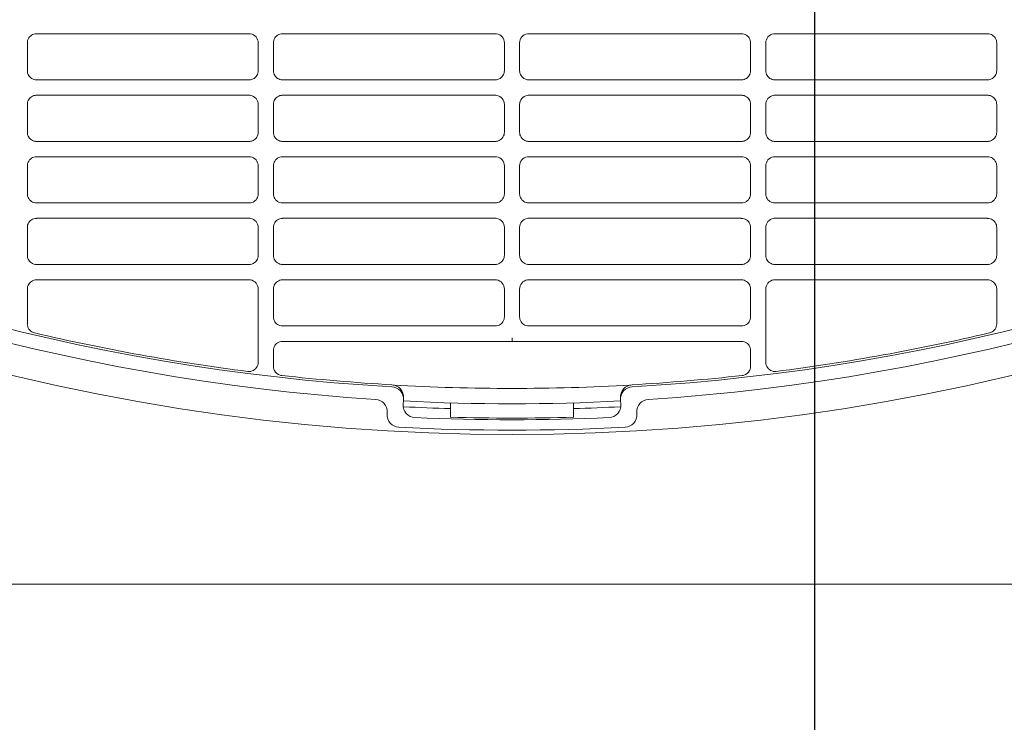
# Model space of a CAD drawing. Header units: millimetres. Extents: x -3034 to 546681, y -100001 to 133386.
# Tile 165 of 173: x 102519 to 102679, y -18414 to -18300. Entities that reach past the tile are written whole.
import ezdxf

# ---------------------------------------------------------------- set-up
doc = ezdxf.new("R2010")
doc.units = ezdxf.units.MM
doc.linetypes.add('ACAD_ISO03W100', pattern=[150, 60, -90])
doc.layers.get('Defpoints').update_dxf_attribs({"color": 252})
for name, color, linetype in [('___INST__AR_podstawy', 3, 'Continuous'), ('DETAIL', 5, 'Continuous'), ('ELEK CIENKIE', 80, 'Continuous'), ('ELEK ODGROMÓWKA', 214, 'Continuous'), ('HVAC_CT_opisy', 3, 'Continuous')]:
    doc.layers.add(name, color=color, linetype=linetype)
doc.layers.add('I_WYMIARY', color=6, linetype='Continuous', lineweight=18)
doc.styles.add('DETALE1_100', font='arial.ttf', dxfattribs={"width": 0.6, "height": 200})
doc.dimstyles.new('Detale 1_100', dxfattribs={"dimscale": 0.12, "dimtxt": 250, "dimasz": 20, "dimexe": 50, "dimexo": 0, "dimgap": 30, "dimtad": 1, "dimdec": 1, "dimlfac": 0.1, "dimzin": 9, "dimdsep": 46, "dimtxsty": 'DETALE1_100', "dimblk1": 'DIM_KRESKA_', "dimblk2": 'DIM_KRESKA_', "dimsah": 1, "dimcen": 0, "dimse1": 1, "dimse2": 1, "dimclrd": 256, "dimclre": 256, "dimclrt": 256, "dimadec": 0, "dimazin": 0, "dimtfac": 0.01, "dimtdec": 1, "dimtix": 1, "dimtofl": 0, "dimtmove": 0, "dimatfit": 3, "dimfxl": 1, "dimtolj": 1, "dimtzin": 12, "dimlwd": -1, "dimarcsym": 0})

# ---------------------------------------------------------------- blocks, each defined once
blk = doc.blocks.new('iglice')
at = {"layer": 'ELEK CIENKIE', "color": 80, "linetype": 'ACAD_ISO03W100', "ltscale": 3}
blk.add_circle((-5706.4, 7322.5), 4350, dxfattribs=at)
blk = doc.blocks.new('wentDACH')
at = {"layer": 'DETAIL', "color": 8, "linetype": 'Continuous', "lineweight": 9}
for p, q in [((-83514.13, 25098.33), (-83513.98, 25098.47)), ((-83513.98, 25098.47), (-83513.81, 25098.6)), ((-83513.81, 25098.6), (-83513.62, 25098.71)), ((-83513.62, 25098.71), (-83513.43, 25098.78)), ((-83513.43, 25098.78), (-83513.22, 25098.83)), ((-83478.46, 25098.85), (-83512.99, 25098.85)), ((-83474.13, 25098.32), (-83473.98, 25098.47)), ((-83473.98, 25098.47), (-83473.81, 25098.6)), ((-83473.81, 25098.6), (-83473.62, 25098.71)), ((-83473.62, 25098.71), (-83473.43, 25098.78)), ((-83473.43, 25098.78), (-83473.22, 25098.83)), ((-83438.46, 25098.85), (-83472.99, 25098.85)), ((-83432.99, 25098.85), (-83398.46, 25098.85)), ((-83398.02, 25098.78), (-83398.23, 25098.83)), ((-83397.82, 25098.71), (-83398.02, 25098.78)), ((-83397.64, 25098.6), (-83397.82, 25098.71)), ((-83397.47, 25098.47), (-83397.64, 25098.6)), ((-83397.32, 25098.32), (-83397.47, 25098.47)), ((-83392.99, 25098.85), (-83358.46, 25098.85)), ((-83358.02, 25098.78), (-83358.23, 25098.83)), ((-83357.83, 25098.71), (-83358.02, 25098.78)), ((-83357.64, 25098.6), (-83357.83, 25098.71)), ((-83357.47, 25098.47), (-83357.64, 25098.6)), ((-83357.32, 25098.33), (-83357.47, 25098.47)), ((-83514.48, 25097.35), (-83514.47, 25097.56)), ((-83514.48, 25097.35), (-83514.48, 25092.84)), ((-83514.47, 25097.56), (-83514.43, 25097.77)), ((-83514.43, 25097.77), (-83514.35, 25097.97)), ((-83514.35, 25097.97), (-83514.25, 25098.16)), ((-83514.25, 25098.16), (-83514.13, 25098.33)), ((-83476.96, 25092.84), (-83476.96, 25097.35)), ((-83474.49, 25097.35), (-83474.47, 25097.56)), ((-83474.49, 25097.35), (-83474.49, 25092.84)), ((-83474.47, 25097.56), (-83474.43, 25097.77)), ((-83474.43, 25097.77), (-83474.35, 25097.97)), ((-83474.35, 25097.97), (-83474.25, 25098.16)), ((-83474.25, 25098.16), (-83474.13, 25098.32)), ((-83436.96, 25092.84), (-83436.96, 25097.35)), ((-83434.49, 25092.84), (-83434.49, 25097.35)), ((-83397.2, 25098.16), (-83397.32, 25098.32)), ((-83397.1, 25097.97), (-83397.2, 25098.16)), ((-83397.02, 25097.77), (-83397.1, 25097.97)), ((-83396.98, 25097.56), (-83397.02, 25097.77)), ((-83396.96, 25097.35), (-83396.98, 25097.56)), ((-83396.96, 25097.35), (-83396.96, 25092.84)), ((-83394.49, 25092.84), (-83394.49, 25097.35)), ((-83357.2, 25098.16), (-83357.32, 25098.33)), ((-83357.1, 25097.97), (-83357.2, 25098.16)), ((-83357.02, 25097.77), (-83357.1, 25097.97)), ((-83356.98, 25097.56), (-83357.02, 25097.77)), ((-83356.96, 25097.35), (-83356.98, 25097.56)), ((-83356.96, 25097.35), (-83356.96, 25092.84)), ((-83514.47, 25092.63), (-83514.48, 25092.84)), ((-83514.43, 25092.42), (-83514.47, 25092.63)), ((-83514.35, 25092.22), (-83514.43, 25092.42)), ((-83514.25, 25092.04), (-83514.35, 25092.22)), ((-83477.09, 25092.23), (-83477.19, 25092.04)), ((-83477.02, 25092.43), (-83477.09, 25092.23)), ((-83476.97, 25092.63), (-83477.02, 25092.43)), ((-83476.96, 25092.84), (-83476.97, 25092.63)), ((-83474.47, 25092.63), (-83474.49, 25092.84)), ((-83474.43, 25092.42), (-83474.47, 25092.63)), ((-83474.35, 25092.22), (-83474.43, 25092.42)), ((-83474.25, 25092.04), (-83474.35, 25092.22)), ((-83437.09, 25092.23), (-83437.19, 25092.04)), ((-83437.02, 25092.43), (-83437.09, 25092.23)), ((-83436.98, 25092.63), (-83437.02, 25092.43)), ((-83436.96, 25092.84), (-83436.98, 25092.63)), ((-83434.49, 25092.84), (-83434.47, 25092.63)), ((-83434.47, 25092.63), (-83434.43, 25092.43)), ((-83434.43, 25092.43), (-83434.36, 25092.23)), ((-83434.36, 25092.23), (-83434.26, 25092.04)), ((-83397.19, 25092.04), (-83397.09, 25092.22)), ((-83397.09, 25092.22), (-83397.02, 25092.42)), ((-83397.02, 25092.42), (-83396.98, 25092.63)), ((-83396.98, 25092.63), (-83396.96, 25092.84)), ((-83394.49, 25092.84), (-83394.47, 25092.63)), ((-83394.47, 25092.63), (-83394.43, 25092.43)), ((-83394.43, 25092.43), (-83394.36, 25092.23)), ((-83394.36, 25092.23), (-83394.26, 25092.04)), ((-83357.19, 25092.04), (-83357.1, 25092.22)), ((-83357.1, 25092.22), (-83357.02, 25092.42)), ((-83357.02, 25092.42), (-83356.98, 25092.63)), ((-83356.98, 25092.63), (-83356.96, 25092.84)), ((-83514.13, 25091.87), (-83514.25, 25092.04)), ((-83513.98, 25091.72), (-83514.13, 25091.87)), ((-83513.81, 25091.59), (-83513.98, 25091.72)), ((-83513.63, 25091.49), (-83513.81, 25091.59)), ((-83513.43, 25091.41), (-83513.63, 25091.49)), ((-83513.23, 25091.36), (-83513.43, 25091.41)), ((-83513, 25091.35), (-83478.45, 25091.35)), ((-83478.01, 25091.41), (-83478.22, 25091.36)), ((-83477.81, 25091.49), (-83478.01, 25091.41)), ((-83477.63, 25091.59), (-83477.81, 25091.49)), ((-83477.46, 25091.72), (-83477.63, 25091.59)), ((-83477.32, 25091.87), (-83477.46, 25091.72)), ((-83477.19, 25092.04), (-83477.32, 25091.87)), ((-83474.13, 25091.87), (-83474.25, 25092.04)), ((-83473.98, 25091.72), (-83474.13, 25091.87)), ((-83473.81, 25091.59), (-83473.98, 25091.72)), ((-83473.63, 25091.49), (-83473.81, 25091.59)), ((-83473.43, 25091.41), (-83473.63, 25091.49)), ((-83473.23, 25091.36), (-83473.43, 25091.41)), ((-83473, 25091.35), (-83438.45, 25091.35)), ((-83438.01, 25091.41), (-83438.22, 25091.36)), ((-83437.82, 25091.49), (-83438.01, 25091.41)), ((-83437.63, 25091.59), (-83437.82, 25091.49)), ((-83437.46, 25091.72), (-83437.63, 25091.59)), ((-83437.32, 25091.87), (-83437.46, 25091.72)), ((-83437.19, 25092.04), (-83437.32, 25091.87)), ((-83434.26, 25092.04), (-83434.13, 25091.87)), ((-83434.13, 25091.87), (-83433.99, 25091.72)), ((-83433.99, 25091.72), (-83433.82, 25091.59)), ((-83433.82, 25091.59), (-83433.63, 25091.49)), ((-83433.63, 25091.49), (-83433.44, 25091.41)), ((-83433.44, 25091.41), (-83433.23, 25091.36)), ((-83398.45, 25091.35), (-83433, 25091.35)), ((-83398.22, 25091.36), (-83398.02, 25091.41)), ((-83398.02, 25091.41), (-83397.82, 25091.49)), ((-83397.82, 25091.49), (-83397.63, 25091.59)), ((-83397.63, 25091.59), (-83397.47, 25091.72)), ((-83397.47, 25091.72), (-83397.32, 25091.87)), ((-83397.32, 25091.87), (-83397.19, 25092.04)), ((-83394.26, 25092.04), (-83394.13, 25091.87)), ((-83394.13, 25091.87), (-83393.99, 25091.72)), ((-83393.99, 25091.72), (-83393.82, 25091.59)), ((-83393.82, 25091.59), (-83393.63, 25091.49)), ((-83393.63, 25091.49), (-83393.44, 25091.41)), ((-83393.44, 25091.41), (-83393.23, 25091.36)), ((-83358.45, 25091.35), (-83393, 25091.35)), ((-83358.22, 25091.36), (-83358.02, 25091.41)), ((-83358.02, 25091.41), (-83357.82, 25091.49)), ((-83357.82, 25091.49), (-83357.63, 25091.59)), ((-83357.63, 25091.59), (-83357.47, 25091.72)), ((-83357.47, 25091.72), (-83357.32, 25091.87)), ((-83357.32, 25091.87), (-83357.19, 25092.04)), ((-83514.48, 25087.35), (-83514.47, 25087.57)), ((-83514.48, 25087.35), (-83514.48, 25082.84)), ((-83514.47, 25087.57), (-83514.43, 25087.77)), ((-83514.43, 25087.77), (-83514.35, 25087.97)), ((-83514.35, 25087.97), (-83514.25, 25088.16)), ((-83514.25, 25088.16), (-83514.13, 25088.33)), ((-83514.13, 25088.33), (-83513.98, 25088.48)), ((-83513.98, 25088.48), (-83513.81, 25088.6)), ((-83513.81, 25088.6), (-83513.62, 25088.71)), ((-83513.62, 25088.71), (-83513.43, 25088.78)), ((-83513.43, 25088.78), (-83513.22, 25088.83)), ((-83478.46, 25088.85), (-83512.99, 25088.85)), ((-83476.96, 25082.84), (-83476.96, 25087.35)), ((-83474.49, 25087.35), (-83474.47, 25087.56)), ((-83474.49, 25087.35), (-83474.49, 25082.84)), ((-83474.47, 25087.56), (-83474.43, 25087.77)), ((-83474.43, 25087.77), (-83474.35, 25087.97)), ((-83474.35, 25087.97), (-83474.25, 25088.16)), ((-83474.25, 25088.16), (-83474.13, 25088.32)), ((-83474.13, 25088.32), (-83473.98, 25088.47)), ((-83473.98, 25088.47), (-83473.81, 25088.6)), ((-83473.81, 25088.6), (-83473.62, 25088.71)), ((-83473.62, 25088.71), (-83473.43, 25088.78)), ((-83473.43, 25088.78), (-83473.22, 25088.83)), ((-83438.46, 25088.85), (-83472.99, 25088.85)), ((-83436.96, 25082.84), (-83436.96, 25087.35)), ((-83434.49, 25082.84), (-83434.49, 25087.35)), ((-83432.99, 25088.85), (-83398.46, 25088.85)), ((-83398.02, 25088.78), (-83398.23, 25088.83)), ((-83397.82, 25088.71), (-83398.02, 25088.78)), ((-83397.64, 25088.6), (-83397.82, 25088.71)), ((-83397.47, 25088.47), (-83397.64, 25088.6)), ((-83397.32, 25088.32), (-83397.47, 25088.47)), ((-83397.2, 25088.16), (-83397.32, 25088.32)), ((-83397.1, 25087.97), (-83397.2, 25088.16)), ((-83397.02, 25087.77), (-83397.1, 25087.97)), ((-83396.98, 25087.56), (-83397.02, 25087.77)), ((-83396.96, 25087.35), (-83396.98, 25087.56)), ((-83396.96, 25087.35), (-83396.96, 25082.84)), ((-83394.49, 25082.84), (-83394.49, 25087.35)), ((-83392.99, 25088.85), (-83358.46, 25088.85)), ((-83358.02, 25088.78), (-83358.23, 25088.83)), ((-83357.83, 25088.71), (-83358.02, 25088.78)), ((-83357.64, 25088.6), (-83357.83, 25088.71)), ((-83357.47, 25088.48), (-83357.64, 25088.6)), ((-83357.32, 25088.33), (-83357.47, 25088.48)), ((-83357.2, 25088.16), (-83357.32, 25088.33)), ((-83357.1, 25087.97), (-83357.2, 25088.16)), ((-83357.02, 25087.77), (-83357.1, 25087.97)), ((-83356.98, 25087.57), (-83357.02, 25087.77)), ((-83356.96, 25087.35), (-83356.98, 25087.57)), ((-83356.96, 25087.35), (-83356.96, 25082.84)), ((-83514.47, 25082.63), (-83514.48, 25082.84)), ((-83514.43, 25082.42), (-83514.47, 25082.63)), ((-83476.97, 25082.63), (-83477.02, 25082.43)), ((-83476.96, 25082.84), (-83476.97, 25082.63)), ((-83474.47, 25082.63), (-83474.49, 25082.84)), ((-83474.43, 25082.42), (-83474.47, 25082.63)), ((-83436.98, 25082.63), (-83437.02, 25082.43)), ((-83436.96, 25082.84), (-83436.98, 25082.63)), ((-83434.49, 25082.84), (-83434.47, 25082.63)), ((-83434.47, 25082.63), (-83434.43, 25082.43)), ((-83397.02, 25082.42), (-83396.98, 25082.63)), ((-83396.98, 25082.63), (-83396.96, 25082.84)), ((-83394.49, 25082.84), (-83394.47, 25082.63)), ((-83394.47, 25082.63), (-83394.43, 25082.43)), ((-83357.02, 25082.42), (-83356.98, 25082.63)), ((-83356.98, 25082.63), (-83356.96, 25082.84)), ((-83514.35, 25082.22), (-83514.43, 25082.42)), ((-83514.25, 25082.04), (-83514.35, 25082.22)), ((-83514.13, 25081.87), (-83514.25, 25082.04)), ((-83513.98, 25081.72), (-83514.13, 25081.87)), ((-83513.81, 25081.59), (-83513.98, 25081.72)), ((-83513.63, 25081.49), (-83513.81, 25081.59)), ((-83513.43, 25081.41), (-83513.63, 25081.49)), ((-83513.23, 25081.36), (-83513.43, 25081.41)), ((-83513, 25081.35), (-83478.45, 25081.35)), ((-83478.01, 25081.41), (-83478.22, 25081.36)), ((-83477.81, 25081.49), (-83478.01, 25081.41)), ((-83477.63, 25081.59), (-83477.81, 25081.49)), ((-83477.46, 25081.72), (-83477.63, 25081.59)), ((-83477.32, 25081.87), (-83477.46, 25081.72)), ((-83477.19, 25082.04), (-83477.32, 25081.87)), ((-83477.09, 25082.23), (-83477.19, 25082.04)), ((-83477.02, 25082.43), (-83477.09, 25082.23)), ((-83474.35, 25082.22), (-83474.43, 25082.42)), ((-83474.25, 25082.04), (-83474.35, 25082.22)), ((-83474.13, 25081.87), (-83474.25, 25082.04)), ((-83473.98, 25081.72), (-83474.13, 25081.87)), ((-83473.81, 25081.59), (-83473.98, 25081.72)), ((-83473.63, 25081.49), (-83473.81, 25081.59)), ((-83473.43, 25081.41), (-83473.63, 25081.49)), ((-83473.23, 25081.36), (-83473.43, 25081.41)), ((-83473, 25081.35), (-83438.45, 25081.35)), ((-83438.01, 25081.41), (-83438.22, 25081.36)), ((-83437.82, 25081.49), (-83438.01, 25081.41)), ((-83437.63, 25081.59), (-83437.82, 25081.49)), ((-83437.46, 25081.72), (-83437.63, 25081.59)), ((-83437.32, 25081.87), (-83437.46, 25081.72)), ((-83437.19, 25082.04), (-83437.32, 25081.87)), ((-83437.09, 25082.23), (-83437.19, 25082.04)), ((-83437.02, 25082.43), (-83437.09, 25082.23)), ((-83434.43, 25082.43), (-83434.36, 25082.23)), ((-83434.36, 25082.23), (-83434.26, 25082.04)), ((-83434.26, 25082.04), (-83434.13, 25081.87)), ((-83434.13, 25081.87), (-83433.99, 25081.72)), ((-83433.99, 25081.72), (-83433.82, 25081.59)), ((-83433.82, 25081.59), (-83433.63, 25081.49)), ((-83433.63, 25081.49), (-83433.44, 25081.41)), ((-83433.44, 25081.41), (-83433.23, 25081.36)), ((-83398.45, 25081.35), (-83433, 25081.35)), ((-83398.22, 25081.36), (-83398.02, 25081.41)), ((-83398.02, 25081.41), (-83397.82, 25081.49)), ((-83397.82, 25081.49), (-83397.63, 25081.59)), ((-83397.63, 25081.59), (-83397.47, 25081.72)), ((-83397.47, 25081.72), (-83397.32, 25081.87)), ((-83397.32, 25081.87), (-83397.19, 25082.04)), ((-83397.19, 25082.04), (-83397.09, 25082.22)), ((-83397.09, 25082.22), (-83397.02, 25082.42)), ((-83394.43, 25082.43), (-83394.36, 25082.23)), ((-83394.36, 25082.23), (-83394.26, 25082.04)), ((-83394.26, 25082.04), (-83394.13, 25081.87)), ((-83394.13, 25081.87), (-83393.99, 25081.72)), ((-83393.99, 25081.72), (-83393.82, 25081.59)), ((-83393.82, 25081.59), (-83393.63, 25081.49)), ((-83393.63, 25081.49), (-83393.44, 25081.41)), ((-83393.44, 25081.41), (-83393.23, 25081.36)), ((-83358.45, 25081.35), (-83393, 25081.35)), ((-83358.22, 25081.36), (-83358.02, 25081.41)), ((-83358.02, 25081.41), (-83357.82, 25081.49)), ((-83357.82, 25081.49), (-83357.63, 25081.59)), ((-83357.63, 25081.59), (-83357.47, 25081.72)), ((-83357.47, 25081.72), (-83357.32, 25081.87)), ((-83357.32, 25081.87), (-83357.19, 25082.04)), ((-83357.19, 25082.04), (-83357.1, 25082.22)), ((-83357.1, 25082.22), (-83357.02, 25082.42)), ((-83514.47, 25077.57), (-83514.43, 25077.77)), ((-83514.43, 25077.77), (-83514.35, 25077.97)), ((-83514.35, 25077.97), (-83514.25, 25078.16)), ((-83514.25, 25078.16), (-83514.13, 25078.33)), ((-83514.13, 25078.33), (-83513.98, 25078.48)), ((-83513.98, 25078.48), (-83513.81, 25078.6)), ((-83513.81, 25078.6), (-83513.62, 25078.71)), ((-83513.62, 25078.71), (-83513.43, 25078.78)), ((-83513.43, 25078.78), (-83513.22, 25078.83)), ((-83478.46, 25078.85), (-83512.99, 25078.85)), ((-83474.47, 25077.56), (-83474.43, 25077.77)), ((-83474.43, 25077.77), (-83474.35, 25077.97)), ((-83474.35, 25077.97), (-83474.25, 25078.16)), ((-83474.25, 25078.16), (-83474.13, 25078.33)), ((-83474.13, 25078.33), (-83473.98, 25078.48)), ((-83473.98, 25078.48), (-83473.81, 25078.6)), ((-83473.81, 25078.6), (-83473.62, 25078.71)), ((-83473.62, 25078.71), (-83473.43, 25078.78)), ((-83473.43, 25078.78), (-83473.22, 25078.83)), ((-83438.46, 25078.85), (-83472.99, 25078.85)), ((-83432.99, 25078.85), (-83398.46, 25078.85)), ((-83398.02, 25078.78), (-83398.23, 25078.83)), ((-83397.83, 25078.71), (-83398.02, 25078.78)), ((-83397.64, 25078.6), (-83397.83, 25078.71)), ((-83397.47, 25078.48), (-83397.64, 25078.6)), ((-83397.32, 25078.33), (-83397.47, 25078.48)), ((-83397.2, 25078.16), (-83397.32, 25078.33)), ((-83397.1, 25077.97), (-83397.2, 25078.16)), ((-83397.02, 25077.77), (-83397.1, 25077.97)), ((-83396.98, 25077.56), (-83397.02, 25077.77)), ((-83392.99, 25078.85), (-83358.46, 25078.85)), ((-83358.02, 25078.78), (-83358.23, 25078.83)), ((-83357.83, 25078.71), (-83358.02, 25078.78)), ((-83357.64, 25078.6), (-83357.83, 25078.71)), ((-83357.47, 25078.48), (-83357.64, 25078.6)), ((-83357.32, 25078.33), (-83357.47, 25078.48)), ((-83357.2, 25078.16), (-83357.32, 25078.33)), ((-83357.1, 25077.97), (-83357.2, 25078.16)), ((-83357.02, 25077.77), (-83357.1, 25077.97)), ((-83356.98, 25077.57), (-83357.02, 25077.77)), ((-83514.48, 25077.36), (-83514.47, 25077.57)), ((-83514.48, 25077.36), (-83514.48, 25072.84)), ((-83476.96, 25072.84), (-83476.96, 25077.35)), ((-83474.49, 25077.35), (-83474.47, 25077.56)), ((-83474.49, 25077.35), (-83474.49, 25072.84)), ((-83436.96, 25072.84), (-83436.96, 25077.35)), ((-83434.49, 25072.84), (-83434.49, 25077.35)), ((-83396.96, 25077.35), (-83396.98, 25077.56)), ((-83396.96, 25077.35), (-83396.96, 25072.84)), ((-83394.49, 25072.84), (-83394.49, 25077.35)), ((-83356.96, 25077.36), (-83356.98, 25077.57)), ((-83356.96, 25077.36), (-83356.96, 25072.84)), ((-83514.47, 25072.63), (-83514.48, 25072.84)), ((-83514.43, 25072.42), (-83514.47, 25072.63)), ((-83514.35, 25072.22), (-83514.43, 25072.42)), ((-83514.25, 25072.04), (-83514.35, 25072.22)), ((-83514.13, 25071.87), (-83514.25, 25072.04)), ((-83513.98, 25071.72), (-83514.13, 25071.87)), ((-83513.81, 25071.59), (-83513.98, 25071.72)), ((-83513.63, 25071.49), (-83513.81, 25071.59)), ((-83513.43, 25071.41), (-83513.63, 25071.49)), ((-83513.23, 25071.36), (-83513.43, 25071.41)), ((-83513, 25071.35), (-83478.45, 25071.35)), ((-83478.01, 25071.41), (-83478.22, 25071.36)), ((-83477.81, 25071.49), (-83478.01, 25071.41)), ((-83477.63, 25071.59), (-83477.81, 25071.49)), ((-83477.46, 25071.72), (-83477.63, 25071.59)), ((-83477.32, 25071.87), (-83477.46, 25071.72)), ((-83477.19, 25072.04), (-83477.32, 25071.87)), ((-83477.09, 25072.23), (-83477.19, 25072.04)), ((-83477.02, 25072.43), (-83477.09, 25072.23)), ((-83476.97, 25072.63), (-83477.02, 25072.43)), ((-83476.96, 25072.84), (-83476.97, 25072.63)), ((-83474.47, 25072.63), (-83474.49, 25072.84)), ((-83474.43, 25072.42), (-83474.47, 25072.63)), ((-83474.35, 25072.22), (-83474.43, 25072.42)), ((-83474.25, 25072.04), (-83474.35, 25072.22)), ((-83474.13, 25071.87), (-83474.25, 25072.04)), ((-83473.98, 25071.72), (-83474.13, 25071.87)), ((-83473.82, 25071.59), (-83473.98, 25071.72)), ((-83473.63, 25071.49), (-83473.82, 25071.59)), ((-83473.43, 25071.41), (-83473.63, 25071.49)), ((-83473.23, 25071.36), (-83473.43, 25071.41)), ((-83473, 25071.35), (-83438.45, 25071.35)), ((-83438.01, 25071.41), (-83438.22, 25071.36)), ((-83437.81, 25071.49), (-83438.01, 25071.41)), ((-83437.63, 25071.59), (-83437.81, 25071.49)), ((-83437.46, 25071.72), (-83437.63, 25071.59)), ((-83437.32, 25071.87), (-83437.46, 25071.72)), ((-83437.19, 25072.04), (-83437.32, 25071.87)), ((-83437.09, 25072.23), (-83437.19, 25072.04)), ((-83437.02, 25072.43), (-83437.09, 25072.23)), ((-83436.98, 25072.63), (-83437.02, 25072.43)), ((-83436.96, 25072.84), (-83436.98, 25072.63)), ((-83434.49, 25072.84), (-83434.47, 25072.63)), ((-83434.47, 25072.63), (-83434.43, 25072.43)), ((-83434.43, 25072.43), (-83434.36, 25072.23)), ((-83434.36, 25072.23), (-83434.26, 25072.04)), ((-83434.26, 25072.04), (-83434.13, 25071.87)), ((-83434.13, 25071.87), (-83433.99, 25071.72)), ((-83433.99, 25071.72), (-83433.82, 25071.59)), ((-83433.82, 25071.59), (-83433.63, 25071.49)), ((-83433.63, 25071.49), (-83433.44, 25071.41)), ((-83433.44, 25071.41), (-83433.23, 25071.36)), ((-83398.45, 25071.35), (-83433, 25071.35)), ((-83398.22, 25071.36), (-83398.01, 25071.41)), ((-83398.01, 25071.41), (-83397.82, 25071.49)), ((-83397.82, 25071.49), (-83397.63, 25071.59)), ((-83397.63, 25071.59), (-83397.47, 25071.72)), ((-83397.47, 25071.72), (-83397.32, 25071.87)), ((-83397.32, 25071.87), (-83397.19, 25072.04)), ((-83397.19, 25072.04), (-83397.09, 25072.22)), ((-83397.09, 25072.22), (-83397.02, 25072.42)), ((-83397.02, 25072.42), (-83396.98, 25072.63)), ((-83396.98, 25072.63), (-83396.96, 25072.84)), ((-83394.49, 25072.84), (-83394.47, 25072.63)), ((-83394.47, 25072.63), (-83394.43, 25072.43)), ((-83394.43, 25072.43), (-83394.36, 25072.23)), ((-83394.36, 25072.23), (-83394.26, 25072.04)), ((-83394.26, 25072.04), (-83394.13, 25071.87)), ((-83394.13, 25071.87), (-83393.99, 25071.72)), ((-83393.99, 25071.72), (-83393.82, 25071.59)), ((-83393.82, 25071.59), (-83393.63, 25071.49)), ((-83393.63, 25071.49), (-83393.44, 25071.41)), ((-83393.44, 25071.41), (-83393.23, 25071.36)), ((-83358.45, 25071.35), (-83393, 25071.35)), ((-83358.22, 25071.36), (-83358.02, 25071.41)), ((-83358.02, 25071.41), (-83357.82, 25071.49)), ((-83357.82, 25071.49), (-83357.63, 25071.59)), ((-83357.63, 25071.59), (-83357.47, 25071.72)), ((-83357.47, 25071.72), (-83357.32, 25071.87)), ((-83357.32, 25071.87), (-83357.19, 25072.04)), ((-83357.19, 25072.04), (-83357.1, 25072.22)), ((-83357.1, 25072.22), (-83357.02, 25072.42)), ((-83357.02, 25072.42), (-83356.98, 25072.63)), ((-83356.98, 25072.63), (-83356.96, 25072.84)), ((-83514.35, 25067.97), (-83514.25, 25068.16)), ((-83514.25, 25068.16), (-83514.13, 25068.33)), ((-83514.13, 25068.33), (-83513.98, 25068.48)), ((-83513.98, 25068.48), (-83513.81, 25068.6)), ((-83513.81, 25068.6), (-83513.62, 25068.71)), ((-83513.62, 25068.71), (-83513.43, 25068.78)), ((-83513.43, 25068.78), (-83513.22, 25068.83)), ((-83478.46, 25068.85), (-83512.99, 25068.85)), ((-83474.35, 25067.97), (-83474.25, 25068.16)), ((-83474.25, 25068.16), (-83474.13, 25068.33)), ((-83474.13, 25068.33), (-83473.98, 25068.48)), ((-83473.98, 25068.48), (-83473.81, 25068.6)), ((-83473.81, 25068.6), (-83473.62, 25068.71)), ((-83473.62, 25068.71), (-83473.43, 25068.78)), ((-83473.43, 25068.78), (-83473.22, 25068.83)), ((-83438.46, 25068.85), (-83472.99, 25068.85)), ((-83432.99, 25068.85), (-83398.46, 25068.85)), ((-83398.02, 25068.78), (-83398.23, 25068.83)), ((-83397.83, 25068.71), (-83398.02, 25068.78)), ((-83397.64, 25068.6), (-83397.83, 25068.71)), ((-83397.47, 25068.48), (-83397.64, 25068.6)), ((-83397.32, 25068.33), (-83397.47, 25068.48)), ((-83397.2, 25068.16), (-83397.32, 25068.33)), ((-83397.1, 25067.97), (-83397.2, 25068.16)), ((-83392.99, 25068.85), (-83358.46, 25068.85)), ((-83358.02, 25068.78), (-83358.23, 25068.83)), ((-83357.83, 25068.71), (-83358.02, 25068.78)), ((-83357.64, 25068.6), (-83357.83, 25068.71)), ((-83357.47, 25068.48), (-83357.64, 25068.6)), ((-83357.32, 25068.33), (-83357.47, 25068.48)), ((-83357.2, 25068.16), (-83357.32, 25068.33)), ((-83357.1, 25067.97), (-83357.2, 25068.16)), ((-83514.48, 25067.36), (-83514.47, 25067.57)), ((-83514.48, 25067.36), (-83514.48, 25062.84)), ((-83514.47, 25067.57), (-83514.43, 25067.77)), ((-83514.43, 25067.77), (-83514.35, 25067.97)), ((-83476.96, 25062.84), (-83476.96, 25067.35)), ((-83474.49, 25067.35), (-83474.47, 25067.56)), ((-83474.49, 25067.35), (-83474.49, 25062.84)), ((-83474.47, 25067.56), (-83474.43, 25067.77)), ((-83474.43, 25067.77), (-83474.35, 25067.97)), ((-83436.96, 25062.84), (-83436.96, 25067.35)), ((-83434.49, 25062.84), (-83434.49, 25067.35)), ((-83397.02, 25067.77), (-83397.1, 25067.97)), ((-83396.98, 25067.56), (-83397.02, 25067.77)), ((-83396.96, 25067.35), (-83396.98, 25067.56)), ((-83396.96, 25067.35), (-83396.96, 25062.84)), ((-83394.49, 25062.84), (-83394.49, 25067.35)), ((-83357.02, 25067.77), (-83357.1, 25067.97)), ((-83356.98, 25067.57), (-83357.02, 25067.77)), ((-83356.96, 25067.36), (-83356.98, 25067.57)), ((-83356.96, 25067.36), (-83356.96, 25062.84)), ((-83514.47, 25062.63), (-83514.48, 25062.84)), ((-83514.43, 25062.42), (-83514.47, 25062.63)), ((-83514.35, 25062.22), (-83514.43, 25062.42)), ((-83514.25, 25062.04), (-83514.35, 25062.22)), ((-83514.13, 25061.87), (-83514.25, 25062.04)), ((-83513.98, 25061.72), (-83514.13, 25061.87)), ((-83513.81, 25061.59), (-83513.98, 25061.72)), ((-83477.46, 25061.72), (-83477.63, 25061.59)), ((-83477.32, 25061.87), (-83477.46, 25061.72)), ((-83477.19, 25062.04), (-83477.32, 25061.87)), ((-83477.09, 25062.23), (-83477.19, 25062.04)), ((-83477.02, 25062.43), (-83477.09, 25062.23)), ((-83476.97, 25062.63), (-83477.02, 25062.43)), ((-83476.96, 25062.84), (-83476.97, 25062.63)), ((-83474.47, 25062.63), (-83474.49, 25062.84)), ((-83474.43, 25062.42), (-83474.47, 25062.63)), ((-83474.35, 25062.22), (-83474.43, 25062.42)), ((-83474.25, 25062.04), (-83474.35, 25062.22)), ((-83474.13, 25061.87), (-83474.25, 25062.04)), ((-83473.98, 25061.72), (-83474.13, 25061.87)), ((-83473.82, 25061.59), (-83473.98, 25061.72)), ((-83437.46, 25061.72), (-83437.63, 25061.59)), ((-83437.32, 25061.87), (-83437.46, 25061.72)), ((-83437.19, 25062.04), (-83437.32, 25061.87)), ((-83437.09, 25062.23), (-83437.19, 25062.04)), ((-83437.02, 25062.43), (-83437.09, 25062.23)), ((-83436.98, 25062.63), (-83437.02, 25062.43)), ((-83436.96, 25062.84), (-83436.98, 25062.63)), ((-83434.49, 25062.84), (-83434.47, 25062.63)), ((-83434.47, 25062.63), (-83434.43, 25062.43)), ((-83434.43, 25062.43), (-83434.36, 25062.23)), ((-83434.36, 25062.23), (-83434.26, 25062.04)), ((-83434.26, 25062.04), (-83434.13, 25061.87)), ((-83434.13, 25061.87), (-83433.99, 25061.72)), ((-83433.99, 25061.72), (-83433.82, 25061.59)), ((-83397.63, 25061.59), (-83397.47, 25061.72)), ((-83397.47, 25061.72), (-83397.32, 25061.87)), ((-83397.32, 25061.87), (-83397.19, 25062.04)), ((-83397.19, 25062.04), (-83397.09, 25062.22)), ((-83397.09, 25062.22), (-83397.02, 25062.42)), ((-83397.02, 25062.42), (-83396.98, 25062.63)), ((-83396.98, 25062.63), (-83396.96, 25062.84)), ((-83394.49, 25062.84), (-83394.47, 25062.63)), ((-83394.47, 25062.63), (-83394.43, 25062.43)), ((-83394.43, 25062.43), (-83394.36, 25062.23)), ((-83394.36, 25062.23), (-83394.26, 25062.04)), ((-83394.26, 25062.04), (-83394.13, 25061.87)), ((-83394.13, 25061.87), (-83393.99, 25061.72)), ((-83393.99, 25061.72), (-83393.82, 25061.59)), ((-83357.63, 25061.59), (-83357.47, 25061.72)), ((-83357.47, 25061.72), (-83357.32, 25061.87)), ((-83357.32, 25061.87), (-83357.19, 25062.04)), ((-83357.19, 25062.04), (-83357.1, 25062.22)), ((-83357.1, 25062.22), (-83357.02, 25062.42)), ((-83357.02, 25062.42), (-83356.98, 25062.63)), ((-83356.98, 25062.63), (-83356.96, 25062.84)), ((-83513.63, 25061.49), (-83513.81, 25061.59)), ((-83513.43, 25061.41), (-83513.63, 25061.49)), ((-83513.23, 25061.36), (-83513.43, 25061.41)), ((-83513, 25061.35), (-83478.45, 25061.35)), ((-83478.01, 25061.41), (-83478.22, 25061.36)), ((-83477.81, 25061.49), (-83478.01, 25061.41)), ((-83477.63, 25061.59), (-83477.81, 25061.49)), ((-83473.63, 25061.49), (-83473.82, 25061.59)), ((-83473.43, 25061.41), (-83473.63, 25061.49)), ((-83473.23, 25061.36), (-83473.43, 25061.41)), ((-83473, 25061.35), (-83438.45, 25061.35)), ((-83438.01, 25061.41), (-83438.22, 25061.36)), ((-83437.81, 25061.49), (-83438.01, 25061.41)), ((-83437.63, 25061.59), (-83437.81, 25061.49)), ((-83433.82, 25061.59), (-83433.63, 25061.49)), ((-83433.63, 25061.49), (-83433.44, 25061.41)), ((-83433.44, 25061.41), (-83433.23, 25061.36)), ((-83398.45, 25061.35), (-83433, 25061.35)), ((-83398.22, 25061.36), (-83398.01, 25061.41)), ((-83398.01, 25061.41), (-83397.82, 25061.49)), ((-83397.82, 25061.49), (-83397.63, 25061.59)), ((-83393.82, 25061.59), (-83393.63, 25061.49)), ((-83393.63, 25061.49), (-83393.44, 25061.41)), ((-83393.44, 25061.41), (-83393.23, 25061.36)), ((-83358.45, 25061.35), (-83393, 25061.35)), ((-83358.22, 25061.36), (-83358.02, 25061.41)), ((-83358.02, 25061.41), (-83357.82, 25061.49)), ((-83357.82, 25061.49), (-83357.63, 25061.59)), ((-83514.13, 25058.33), (-83513.98, 25058.48)), ((-83513.98, 25058.48), (-83513.81, 25058.6)), ((-83513.81, 25058.6), (-83513.62, 25058.71)), ((-83513.62, 25058.71), (-83513.43, 25058.78)), ((-83513.43, 25058.78), (-83513.22, 25058.83)), ((-83478.46, 25058.85), (-83512.99, 25058.85)), ((-83474.13, 25058.33), (-83473.98, 25058.48)), ((-83473.98, 25058.48), (-83473.81, 25058.6)), ((-83473.81, 25058.6), (-83473.62, 25058.71)), ((-83473.62, 25058.71), (-83473.43, 25058.78)), ((-83473.43, 25058.78), (-83473.22, 25058.83)), ((-83438.46, 25058.85), (-83472.99, 25058.85)), ((-83432.99, 25058.85), (-83398.46, 25058.85)), ((-83398.02, 25058.78), (-83398.23, 25058.83)), ((-83397.83, 25058.71), (-83398.02, 25058.78)), ((-83397.64, 25058.6), (-83397.83, 25058.71)), ((-83397.47, 25058.48), (-83397.64, 25058.6)), ((-83397.32, 25058.33), (-83397.47, 25058.48)), ((-83392.99, 25058.85), (-83358.46, 25058.85)), ((-83358.02, 25058.78), (-83358.23, 25058.83)), ((-83357.83, 25058.71), (-83358.02, 25058.78)), ((-83357.64, 25058.6), (-83357.83, 25058.71)), ((-83357.47, 25058.48), (-83357.64, 25058.6)), ((-83357.32, 25058.33), (-83357.47, 25058.48)), ((-83514.48, 25057.36), (-83514.47, 25057.57)), ((-83514.48, 25057.36), (-83514.48, 25051.68)), ((-83514.47, 25057.57), (-83514.43, 25057.77)), ((-83514.43, 25057.77), (-83514.35, 25057.97)), ((-83514.35, 25057.97), (-83514.25, 25058.16)), ((-83514.25, 25058.16), (-83514.13, 25058.33)), ((-83476.96, 25045.44), (-83476.96, 25057.35)), ((-83474.49, 25057.35), (-83474.47, 25057.57)), ((-83474.49, 25057.35), (-83474.49, 25052.84)), ((-83474.47, 25057.57), (-83474.43, 25057.77)), ((-83474.43, 25057.77), (-83474.35, 25057.97)), ((-83474.35, 25057.97), (-83474.25, 25058.16)), ((-83474.25, 25058.16), (-83474.13, 25058.33)), ((-83436.96, 25052.84), (-83436.96, 25057.35)), ((-83434.49, 25052.84), (-83434.49, 25057.35)), ((-83397.2, 25058.16), (-83397.32, 25058.33)), ((-83397.1, 25057.97), (-83397.2, 25058.16)), ((-83397.02, 25057.77), (-83397.1, 25057.97)), ((-83396.98, 25057.57), (-83397.02, 25057.77)), ((-83396.96, 25057.35), (-83396.98, 25057.57)), ((-83396.96, 25057.35), (-83396.96, 25052.84)), ((-83394.49, 25045.44), (-83394.49, 25057.35)), ((-83357.2, 25058.16), (-83357.32, 25058.33)), ((-83357.1, 25057.97), (-83357.2, 25058.16)), ((-83357.02, 25057.77), (-83357.1, 25057.97)), ((-83356.98, 25057.57), (-83357.02, 25057.77)), ((-83356.96, 25057.36), (-83356.98, 25057.57)), ((-83356.96, 25057.36), (-83356.96, 25051.68)), ((-83474.47, 25052.63), (-83474.49, 25052.84)), ((-83474.43, 25052.42), (-83474.47, 25052.63)), ((-83474.35, 25052.22), (-83474.43, 25052.42)), ((-83474.25, 25052.04), (-83474.35, 25052.22)), ((-83437.09, 25052.23), (-83437.19, 25052.04)), ((-83437.02, 25052.43), (-83437.09, 25052.23)), ((-83436.98, 25052.63), (-83437.02, 25052.43)), ((-83436.96, 25052.84), (-83436.98, 25052.63)), ((-83434.49, 25052.84), (-83434.47, 25052.63)), ((-83434.47, 25052.63), (-83434.43, 25052.43)), ((-83434.43, 25052.43), (-83434.36, 25052.23)), ((-83434.36, 25052.23), (-83434.26, 25052.04)), ((-83397.19, 25052.04), (-83397.09, 25052.22)), ((-83397.09, 25052.22), (-83397.02, 25052.42)), ((-83397.02, 25052.42), (-83396.98, 25052.63)), ((-83396.98, 25052.63), (-83396.96, 25052.84)), ((-83474.13, 25051.87), (-83474.25, 25052.04)), ((-83473.98, 25051.72), (-83474.13, 25051.87)), ((-83473.82, 25051.59), (-83473.98, 25051.72)), ((-83473.63, 25051.49), (-83473.82, 25051.59)), ((-83473.43, 25051.41), (-83473.63, 25051.49)), ((-83473.23, 25051.36), (-83473.43, 25051.41)), ((-83473, 25051.35), (-83438.45, 25051.35)), ((-83438.01, 25051.41), (-83438.22, 25051.36)), ((-83437.81, 25051.49), (-83438.01, 25051.41)), ((-83437.63, 25051.59), (-83437.81, 25051.49)), ((-83437.46, 25051.72), (-83437.63, 25051.59)), ((-83437.32, 25051.87), (-83437.46, 25051.72)), ((-83437.19, 25052.04), (-83437.32, 25051.87)), ((-83434.26, 25052.04), (-83434.13, 25051.87)), ((-83434.13, 25051.87), (-83433.99, 25051.72)), ((-83433.99, 25051.72), (-83433.82, 25051.59)), ((-83433.82, 25051.59), (-83433.63, 25051.49)), ((-83433.63, 25051.49), (-83433.44, 25051.41)), ((-83433.44, 25051.41), (-83433.23, 25051.36)), ((-83398.45, 25051.35), (-83433, 25051.35)), ((-83398.22, 25051.36), (-83398.01, 25051.41)), ((-83398.01, 25051.41), (-83397.82, 25051.49)), ((-83397.82, 25051.49), (-83397.63, 25051.59)), ((-83397.63, 25051.59), (-83397.47, 25051.72)), ((-83397.47, 25051.72), (-83397.32, 25051.87)), ((-83397.32, 25051.87), (-83397.19, 25052.04)), ((-83435.72, 25049.4), (-83435.72, 25048.92)), ((-83435.72, 25048.92), (-83435.72, 25048.85)), ((-83474.49, 25047.36), (-83474.47, 25047.57)), ((-83474.49, 25047.36), (-83474.49, 25044.78)), ((-83474.47, 25047.57), (-83474.43, 25047.77)), ((-83474.43, 25047.77), (-83474.35, 25047.97)), ((-83474.35, 25047.97), (-83474.25, 25048.16)), ((-83474.25, 25048.16), (-83474.13, 25048.33)), ((-83474.13, 25048.33), (-83473.98, 25048.48)), ((-83473.98, 25048.48), (-83473.81, 25048.6)), ((-83473.81, 25048.6), (-83473.62, 25048.71)), ((-83473.62, 25048.71), (-83473.43, 25048.78)), ((-83473.43, 25048.78), (-83473.22, 25048.83)), ((-83435.72, 25048.85), (-83472.99, 25048.85)), ((-83398.46, 25048.85), (-83435.72, 25048.85)), ((-83398.23, 25048.83), (-83398.02, 25048.78)), ((-83398.02, 25048.78), (-83397.83, 25048.71)), ((-83397.83, 25048.71), (-83397.64, 25048.6)), ((-83397.64, 25048.6), (-83397.47, 25048.48)), ((-83397.47, 25048.48), (-83397.32, 25048.33)), ((-83397.32, 25048.33), (-83397.2, 25048.16)), ((-83397.2, 25048.16), (-83397.1, 25047.97)), ((-83397.1, 25047.97), (-83397.02, 25047.77)), ((-83397.02, 25047.77), (-83396.98, 25047.57)), ((-83396.98, 25047.57), (-83396.96, 25047.36)), ((-83396.96, 25044.78), (-83396.96, 25047.36)), ((-83453.36, 25039.34), (-83453.41, 25038.58)), ((-83453.34, 25039.67), (-83453.35, 25039.59)), ((-83418.1, 25039.59), (-83418.1, 25039.67)), ((-83418.04, 25038.58), (-83418.08, 25039.34)), ((-83445.73, 25036.53), (-83445.73, 25038.85)), ((-83425.72, 25036.53), (-83425.72, 25038.85)), ((-83455.99, 25037.3), (-83456.01, 25037.01)), ((-83415.44, 25037.01), (-83415.46, 25037.3)), ((-83165.08, 25009.39), (-83727.52, 25009.39))]:
    blk.add_line(p, q, dxfattribs=at)
for centre, radius, start, end in [((-83435.72, 25380.09), 341.4, 216.5085, 266.2831), ((-83435.72, 25380.09), 339.2, 216.5085, 266.7007), ((-83435.72, 25380.09), 339.2, 273.2993, 323.4916), ((-83435.72, 25380.09), 341.4, 273.7169, 323.4916), ((-83435.72, 25380.09), 346.4, 233.7024, 306.2976), ((-83512.99, 25097.33), 1.51, 90.0026, 98.9291), ((-83478.46, 25097.34), 1.51, 81.0503, 89.9973), ((-83478.46, 25097.35), 1.5, 0.0004, 81.0965), ((-83472.99, 25097.33), 1.51, 90.0027, 98.93), ((-83438.46, 25097.34), 1.51, 81.053, 89.9973), ((-83438.46, 25097.35), 1.5, 0.0047, 81.1099), ((-83432.99, 25097.35), 1.5, 98.8901, 179.9953), ((-83432.99, 25097.34), 1.51, 90.0027, 98.947), ((-83398.46, 25097.33), 1.51, 81.07, 89.9973), ((-83392.99, 25097.35), 1.5, 98.9035, 179.9996), ((-83392.99, 25097.34), 1.51, 90.0027, 98.9497), ((-83358.46, 25097.33), 1.51, 81.0709, 89.9974), ((-83513, 25092.85), 1.5, 261.061, 269.9983), ((-83478.45, 25092.84), 1.49, 270.0017, 278.9582), ((-83473, 25092.85), 1.5, 261.0594, 269.9983), ((-83438.45, 25092.84), 1.5, 270.0017, 278.9557), ((-83433, 25092.84), 1.5, 261.0443, 269.9983), ((-83398.45, 25092.85), 1.5, 270.0017, 278.9406), ((-83393, 25092.84), 1.49, 261.0418, 269.9983), ((-83358.45, 25092.85), 1.5, 270.0017, 278.939), ((-83512.99, 25087.33), 1.51, 90.0027, 98.9289), ((-83478.46, 25087.34), 1.51, 81.0497, 89.9973), ((-83478.46, 25087.35), 1.5, 0.0035, 81.0979), ((-83472.99, 25087.33), 1.51, 90.0027, 98.9306), ((-83438.46, 25087.34), 1.51, 81.0524, 89.9973), ((-83438.46, 25087.35), 1.5, 0.0078, 81.1113), ((-83432.99, 25087.35), 1.5, 98.8887, 179.9922), ((-83432.99, 25087.34), 1.51, 90.0027, 98.9476), ((-83398.46, 25087.33), 1.51, 81.0694, 89.9973), ((-83392.99, 25087.35), 1.5, 98.9021, 179.9965), ((-83392.99, 25087.34), 1.51, 90.0027, 98.9503), ((-83358.46, 25087.33), 1.51, 81.0711, 89.9973), ((-83513, 25082.85), 1.5, 261.061, 269.9984), ((-83478.45, 25082.84), 1.49, 270.0017, 278.9573), ((-83473, 25082.85), 1.5, 261.0604, 269.9983), ((-83438.45, 25082.84), 1.49, 270.0017, 278.9548), ((-83433, 25082.84), 1.49, 261.0452, 269.9983), ((-83398.45, 25082.85), 1.5, 270.0017, 278.9396), ((-83393, 25082.84), 1.49, 261.0427, 269.9983), ((-83358.45, 25082.85), 1.5, 270.0016, 278.939), ((-83512.99, 25077.33), 1.51, 90.0027, 98.9286), ((-83478.46, 25077.34), 1.51, 81.0509, 89.9972), ((-83478.46, 25077.35), 1.5, 0.0067, 81.1011), ((-83472.99, 25077.33), 1.51, 90.0027, 98.9294), ((-83438.46, 25077.34), 1.51, 81.0536, 89.9972), ((-83438.46, 25077.35), 1.5, 0.011, 81.1145), ((-83432.99, 25077.35), 1.5, 98.8855, 179.989), ((-83432.99, 25077.34), 1.51, 90.0028, 98.9464), ((-83398.46, 25077.33), 1.51, 81.0706, 89.9973), ((-83392.99, 25077.35), 1.5, 98.8989, 179.9933), ((-83392.99, 25077.34), 1.51, 90.0028, 98.9491), ((-83358.46, 25077.33), 1.51, 81.0714, 89.9973), ((-83513, 25072.85), 1.5, 261.061, 269.9984), ((-83478.45, 25072.84), 1.49, 270.0017, 278.9581), ((-83473, 25072.85), 1.5, 261.0595, 269.9984), ((-83438.45, 25072.84), 1.49, 270.0017, 278.9556), ((-83433, 25072.84), 1.49, 261.0444, 269.9983), ((-83398.45, 25072.85), 1.5, 270.0016, 278.9405), ((-83393, 25072.84), 1.49, 261.0419, 269.9983), ((-83358.45, 25072.85), 1.5, 270.0016, 278.939), ((-83512.99, 25067.33), 1.51, 90.0027, 98.9282), ((-83478.46, 25067.34), 1.51, 81.0503, 89.9972), ((-83478.46, 25067.35), 1.5, 0.0099, 81.1025), ((-83472.99, 25067.33), 1.51, 90.0027, 98.93), ((-83438.46, 25067.34), 1.51, 81.053, 89.9972), ((-83438.46, 25067.35), 1.5, 0.0142, 81.116), ((-83432.99, 25067.35), 1.5, 98.884, 179.9858), ((-83432.99, 25067.34), 1.51, 90.0028, 98.947), ((-83398.46, 25067.33), 1.51, 81.07, 89.9973), ((-83392.99, 25067.35), 1.5, 98.8975, 179.9901), ((-83392.99, 25067.34), 1.51, 90.0028, 98.9497), ((-83358.46, 25067.33), 1.51, 81.0718, 89.9973), ((-83513, 25062.85), 1.5, 261.061, 269.9984), ((-83478.45, 25062.84), 1.49, 270.0016, 278.9571), ((-83473, 25062.85), 1.5, 261.0605, 269.9984), ((-83438.45, 25062.84), 1.49, 270.0016, 278.9547), ((-83433, 25062.84), 1.49, 261.0453, 269.9984), ((-83398.45, 25062.85), 1.5, 270.0016, 278.9395), ((-83393, 25062.84), 1.49, 261.0429, 269.9984), ((-83358.45, 25062.85), 1.5, 270.0016, 278.939), ((-83512.99, 25057.33), 1.51, 90.0027, 98.9279), ((-83478.46, 25057.34), 1.51, 81.0514, 89.9972), ((-83478.46, 25057.35), 1.5, 0.013, 81.1057), ((-83472.99, 25057.33), 1.51, 90.0027, 98.9288), ((-83438.46, 25057.34), 1.51, 81.0541, 89.9972), ((-83438.46, 25057.35), 1.5, 0.0173, 81.1191), ((-83432.99, 25057.35), 1.5, 98.8809, 179.9827), ((-83432.99, 25057.34), 1.51, 90.0028, 98.9459), ((-83398.46, 25057.33), 1.51, 81.0712, 89.9973), ((-83392.99, 25057.35), 1.5, 98.8943, 179.987), ((-83392.99, 25057.34), 1.51, 90.0028, 98.9486), ((-83358.46, 25057.33), 1.51, 81.0721, 89.9973), ((-83512.99, 25051.68), 1.5, 180.0463, 197.0352), ((-83512.99, 25051.68), 1.49, 197.0896, 205.5912), ((-83512.99, 25051.69), 1.5, 205.624, 239.7978), ((-83473, 25052.85), 1.5, 261.0605, 269.9995), ((-83438.45, 25052.84), 1.49, 270.0027, 278.9556), ((-83433, 25052.84), 1.49, 261.0444, 269.9973), ((-83398.45, 25052.85), 1.5, 270.0005, 278.9395), ((-83358.46, 25051.69), 1.5, 300.2022, 334.376), ((-83358.46, 25051.68), 1.49, 334.4088, 342.9104), ((-83358.46, 25051.68), 1.5, 342.9648, 359.9537), ((-83512.98, 25051.7), 1.51, 239.7733, 256.7658), ((-83435.76, 25380.08), 338.85, 256.7675, 262.7293), ((-83435.69, 25380.08), 338.85, 277.2707, 283.2325), ((-83358.47, 25051.7), 1.51, 283.2342, 300.2267), ((-83472.99, 25047.33), 1.51, 90.0017, 98.9284), ((-83398.46, 25047.33), 1.51, 81.0716, 89.9983), ((-83478.45, 25045.44), 1.49, 271.4445, 342.3173), ((-83478.47, 25045.44), 1.51, 342.3812, 359.9541), ((-83472.99, 25044.78), 1.5, 180.0581, 198.5551), ((-83472.99, 25044.78), 1.49, 198.6267, 207.8859), ((-83472.99, 25044.79), 1.5, 207.9435, 254.4797), ((-83398.46, 25044.79), 1.5, 285.5185, 332.0457), ((-83398.46, 25044.78), 1.49, 332.1032, 341.3605), ((-83398.46, 25044.78), 1.5, 341.4322, 359.9418), ((-83392.98, 25045.44), 1.51, 180.0459, 197.6188), ((-83392.99, 25045.44), 1.49, 197.6827, 268.5555), ((-83478.46, 25045.45), 1.51, 262.7312, 271.5033), ((-83472.98, 25044.8), 1.51, 254.4304, 263.6636), ((-83435.76, 25380.13), 338.9, 263.6658, 266.707), ((-83435.69, 25380.13), 338.9, 273.293, 276.3342), ((-83398.47, 25044.8), 1.51, 276.3364, 285.5678), ((-83392.99, 25045.45), 1.51, 268.4967, 277.2688), ((-83455.36, 25039.46), 2, 356.6122, 86.6959), ((-83455.34, 25039.79), 2, 356.5621, 86.7228), ((-83435.72, 25380.09), 338.89, 266.731, 273.269), ((-83416.11, 25039.79), 2, 93.2772, 183.4379), ((-83416.09, 25039.46), 2, 93.3041, 183.3878), ((-83457.99, 25037.41), 2, 356.6123, 86.2783), ((-83413.46, 25037.41), 2, 93.7217, 183.3877), ((-83451.41, 25038.46), 2, 176.6158, 267.3694), ((-83435.72, 25380.09), 341.39, 267.0365, 272.9635), ((-83435.72, 25380.09), 342.32, 267.0477, 268.3253), ((-83435.72, 25380.09), 342.32, 271.6747, 272.9523), ((-83420.04, 25038.46), 2, 272.6306, 3.3842), ((-83454.01, 25036.9), 2, 176.6172, 266.9456), ((-83435.72, 25380.09), 343.99, 267.3707, 272.6293), ((-83435.72, 25380.09), 343.71, 268.3324, 271.6676), ((-83417.44, 25036.9), 2, 273.0544, 3.3828), ((-83435.72, 25380.09), 345.68, 266.9502, 273.0498)]:
    blk.add_arc(centre, radius, start, end, dxfattribs=at)
blk = doc.blocks.new('DIM_KRESKA_')
for p, q in [((0, 14), (0, -14)), ((-6, 0), (6, 0))]:
    blk.add_line(p, q)
at = {"const_width": 1.2}
blk.add_lwpolyline([(-4.243, -4.243), (4.243, 4.243)], dxfattribs=at)
blk = doc.blocks.new('*D524')
at = {"layer": 'Defpoints', "color": 0}
for p in [(101226.4, -17351.32), (109926.4, -17351.32), (109926.4, -19434.49)]:
    blk.add_point(p, dxfattribs=at)
at = {"layer": 'I_WYMIARY'}
blk.add_line((101228.8, -19434.49), (109924, -19434.49), dxfattribs=at)
at = {"layer": 'I_WYMIARY', "xscale": 2.4, "yscale": 2.4, "zscale": 2.4, "rotation": 180}
blk.add_blockref('DIM_KRESKA_', (101226.4, -19434.49), dxfattribs=at)
at = {"layer": 'I_WYMIARY', "xscale": 2.4, "yscale": 2.4, "zscale": 2.4}
blk.add_blockref('DIM_KRESKA_', (109926.4, -19434.49), dxfattribs=at)
at = {"layer": 'I_WYMIARY', "insert": (105576.4, -19328.7), "char_height": 200, "attachment_point": 5, "style": 'DETALE1_100'}
blk.add_mtext('\\A1;870', dxfattribs=at)

msp = doc.modelspace()

# ---------------------------------------------------------------- linework, layer by layer
at = {"layer": 'HVAC_CT_opisy', "transparency": 33554687}
msp.add_lwpolyline([(102648.085, -19774.683), (102648.085, -17914.821)], dxfattribs=at)

# ---------------------------------------------------------------- block references
at = {"layer": '___INST__AR_podstawy', "color": 210, "lineweight": 40}
msp.add_blockref('wentDACH', (186034.592, -43400.942), dxfattribs=at)
at = {"layer": 'ELEK ODGROMÓWKA'}
msp.add_blockref('iglice', (111335.99, -24243.943), dxfattribs=at)

# ---------------------------------------------------------------- dimensions: what is measured, and where the dimension line sits
at = {"layer": 'I_WYMIARY'}
dim = msp.add_linear_dim(base=(109926.396, -19434.486), p1=(101226.396, -17351.322), p2=(109926.396, -17351.322), dimstyle='Detale 1_100', dxfattribs=at)
dim.commit()
dim.dimension.update_dxf_attribs({"geometry": '*D524', "text_midpoint": (105576.396, -19328.703)})

doc.saveas('drawing.dxf')
